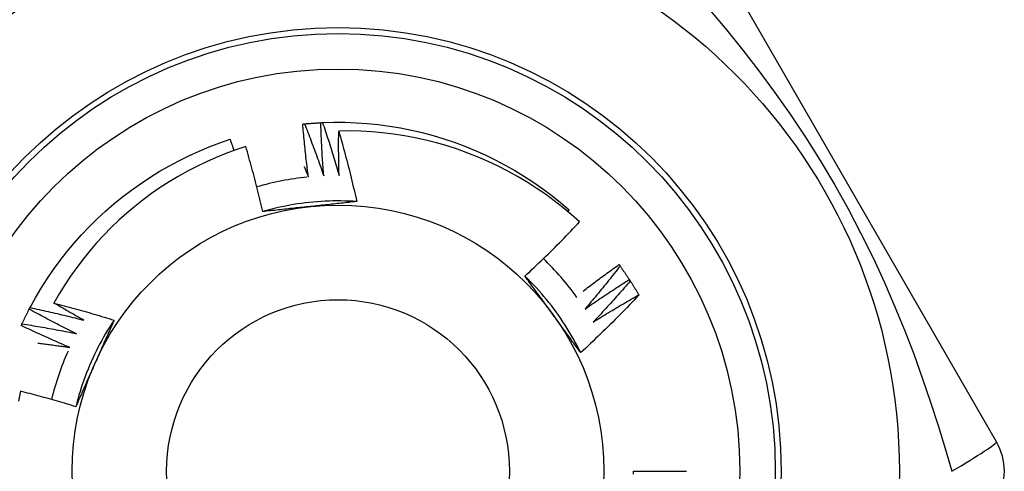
# Model space of a CAD drawing. Header units: inches. Extents: x 3.4 to 95.3, y 5.8 to 50.1.
# Tile 63 of 83: x 20.776 to 21.104, y 36.636 to 36.787. Entities that reach past the tile are written whole.
import ezdxf

# ---------------------------------------------------------------- set-up
doc = ezdxf.new("R2010")
doc.units = ezdxf.units.IN
doc.header["$MEASUREMENT"] = 0
doc.layers.add('Visible Edges(ANSI)', color=7, linetype='Continuous', lineweight=25)
doc.layers.add('Visible Tangent Edges(ANSI)', color=7, linetype='Continuous', lineweight=25)

msp = doc.modelspace()

# ---------------------------------------------------------------- linework, layer by layer
at = {"layer": 'Visible Edges(ANSI)'}
for p, q in [((21.10167, 36.64614), (21.00052, 36.82134)), ((20.95886, 36.72275), (20.9593, 36.72327)), ((20.97592, 36.70506), (20.97628, 36.70458)), ((20.97936, 36.70011), (20.97969, 36.69961)), ((20.98255, 36.69499), (20.98259, 36.69491)), ((20.77946, 36.69022), (20.77974, 36.69075)), ((20.98075, 36.6363), (20.99847, 36.6363))]:
    msp.add_line(p, q, dxfattribs=at)
at = {"layer": 'Visible Edges(ANSI)', "flags": 128}
for points in [[(20.87057, 36.75184), (20.8706, 36.75185), (20.87062, 36.75185), (20.87065, 36.75185), (20.87067, 36.75185), (20.8707, 36.75186), (20.87072, 36.75186), (20.87075, 36.75186), (20.87077, 36.75186), (20.8708, 36.75187), (20.87082, 36.75187), (20.87085, 36.75187), (20.87087, 36.75187), (20.8709, 36.75188), (20.87092, 36.75188), (20.87095, 36.75188), (20.87097, 36.75188), (20.871, 36.75189), (20.87102, 36.75189), (20.87105, 36.75189), (20.87107, 36.75189), (20.8711, 36.7519), (20.87112, 36.7519), (20.87115, 36.7519), (20.87117, 36.7519)], [(20.87247, 36.73423), (20.87238, 36.73496), (20.87228, 36.73569), (20.87219, 36.73643), (20.8721, 36.73716), (20.87201, 36.73789), (20.87192, 36.73862), (20.87183, 36.73936), (20.87175, 36.74009), (20.87166, 36.74082), (20.87158, 36.74156), (20.8715, 36.74229), (20.87142, 36.74302), (20.87134, 36.74376), (20.87126, 36.74449), (20.87119, 36.74523), (20.87111, 36.74596), (20.87104, 36.74669), (20.87097, 36.74743), (20.8709, 36.74816), (20.87083, 36.7489), (20.87076, 36.74964), (20.8707, 36.75037), (20.87063, 36.75111), (20.87057, 36.75184)], [(20.87117, 36.7519), (20.8714, 36.75192), (20.87162, 36.75195), (20.87185, 36.75197), (20.87207, 36.75199), (20.8723, 36.75201), (20.87252, 36.75202), (20.87275, 36.75204), (20.87297, 36.75206), (20.8732, 36.75208), (20.87342, 36.7521), (20.87365, 36.75211), (20.87387, 36.75213), (20.8741, 36.75215), (20.87433, 36.75216), (20.87455, 36.75218), (20.87478, 36.75219), (20.875, 36.75221), (20.87523, 36.75222), (20.87545, 36.75224), (20.87568, 36.75225), (20.87591, 36.75226), (20.87613, 36.75227), (20.87636, 36.75229), (20.87658, 36.7523)], [(20.87117, 36.7519), (20.87145, 36.75119), (20.87173, 36.75047), (20.87201, 36.74976), (20.87229, 36.74904), (20.87257, 36.74833), (20.87284, 36.74761), (20.87312, 36.74689), (20.87339, 36.74617), (20.87366, 36.74546), (20.87393, 36.74474), (20.8742, 36.74402), (20.87447, 36.7433), (20.87473, 36.74258), (20.875, 36.74185), (20.87526, 36.74113), (20.87552, 36.74041), (20.87578, 36.73969), (20.87604, 36.73896), (20.8763, 36.73824), (20.87656, 36.73751), (20.87681, 36.73679), (20.87707, 36.73606), (20.87732, 36.73534), (20.87757, 36.73461)], [(20.87658, 36.7523), (20.87661, 36.7523), (20.87663, 36.7523), (20.87666, 36.7523), (20.87668, 36.7523), (20.87671, 36.7523), (20.87673, 36.7523), (20.87676, 36.75231), (20.87678, 36.75231), (20.87681, 36.75231), (20.87683, 36.75231), (20.87686, 36.75231), (20.87688, 36.75231), (20.87691, 36.75231), (20.87694, 36.75231), (20.87696, 36.75232), (20.87699, 36.75232), (20.87701, 36.75232), (20.87704, 36.75232), (20.87706, 36.75232), (20.87709, 36.75232), (20.87711, 36.75232), (20.87714, 36.75232), (20.87716, 36.75232), (20.87719, 36.75233)], [(20.87757, 36.73461), (20.87751, 36.73535), (20.87745, 36.73608), (20.8774, 36.73682), (20.87735, 36.73755), (20.87729, 36.73829), (20.87724, 36.73902), (20.87719, 36.73976), (20.87715, 36.7405), (20.8771, 36.74123), (20.87706, 36.74197), (20.87701, 36.74271), (20.87697, 36.74344), (20.87693, 36.74418), (20.87689, 36.74492), (20.87685, 36.74566), (20.87682, 36.74639), (20.87678, 36.74713), (20.87675, 36.74787), (20.87672, 36.74861), (20.87669, 36.74934), (20.87666, 36.75008), (20.87663, 36.75082), (20.87661, 36.75156), (20.87658, 36.7523)], [(20.87719, 36.75233), (20.8809, 36.75243), (20.88462, 36.75242), (20.88834, 36.75228), (20.89205, 36.75203), (20.89576, 36.75166), (20.89944, 36.75117), (20.90311, 36.75056), (20.90676, 36.74984), (20.91039, 36.749), (20.91398, 36.74804), (20.91754, 36.74697), (20.92107, 36.74579), (20.92456, 36.74449), (20.928, 36.74308), (20.9314, 36.74156), (20.93474, 36.73994), (20.93804, 36.73821), (20.94127, 36.73637), (20.94445, 36.73443), (20.94756, 36.73239), (20.9506, 36.73025), (20.95357, 36.72802), (20.95648, 36.72569), (20.9593, 36.72327)], [(20.87719, 36.75233), (20.87743, 36.7516), (20.87767, 36.75087), (20.87792, 36.75014), (20.87816, 36.74941), (20.8784, 36.74868), (20.87863, 36.74795), (20.87887, 36.74722), (20.87911, 36.74649), (20.87934, 36.74576), (20.87957, 36.74503), (20.8798, 36.74429), (20.88003, 36.74356), (20.88026, 36.74283), (20.88049, 36.74209), (20.88071, 36.74136), (20.88094, 36.74062), (20.88116, 36.73989), (20.88138, 36.73915), (20.8816, 36.73841), (20.88182, 36.73768), (20.88203, 36.73694), (20.88225, 36.7362), (20.88246, 36.73546), (20.88268, 36.73472)], [(20.77974, 36.69075), (20.78154, 36.69401), (20.78344, 36.69721), (20.78544, 36.70034), (20.78754, 36.70341), (20.78974, 36.70641), (20.79203, 36.70934), (20.79442, 36.7122), (20.79689, 36.71497), (20.79946, 36.71767), (20.8021, 36.72028), (20.80483, 36.72281), (20.80764, 36.72525), (20.81053, 36.72759), (20.81349, 36.72984), (20.81652, 36.732), (20.81962, 36.73406), (20.82279, 36.73602), (20.82601, 36.73787), (20.82929, 36.73962), (20.83263, 36.74127), (20.83602, 36.74281), (20.83945, 36.74424), (20.84293, 36.74555), (20.84645, 36.74676)], [(20.84771, 36.74303), (20.84766, 36.74319), (20.84761, 36.74334), (20.84755, 36.7435), (20.8475, 36.74366), (20.84745, 36.74381), (20.8474, 36.74397), (20.84735, 36.74412), (20.84729, 36.74428), (20.84724, 36.74443), (20.84719, 36.74459), (20.84714, 36.74474), (20.84708, 36.7449), (20.84703, 36.74505), (20.84698, 36.74521), (20.84693, 36.74536), (20.84687, 36.74552), (20.84682, 36.74567), (20.84677, 36.74583), (20.84671, 36.74598), (20.84666, 36.74614), (20.84661, 36.74629), (20.84656, 36.74645), (20.8465, 36.7466), (20.84645, 36.74676)], [(20.88268, 36.73472), (20.88266, 36.73534), (20.88265, 36.73595), (20.88263, 36.73657), (20.88262, 36.73718), (20.88261, 36.7378), (20.88259, 36.73841), (20.88258, 36.73903), (20.88257, 36.73965), (20.88257, 36.74026), (20.88256, 36.74088), (20.88255, 36.74149), (20.88255, 36.74211), (20.88254, 36.74272), (20.88254, 36.74334), (20.88254, 36.74395), (20.88254, 36.74457), (20.88254, 36.74518), (20.88254, 36.7458), (20.88254, 36.74642), (20.88254, 36.74703), (20.88255, 36.74765), (20.88255, 36.74826), (20.88256, 36.74888), (20.88256, 36.74949)], [(20.96279, 36.7193), (20.96005, 36.72174), (20.95724, 36.72408), (20.95435, 36.72634), (20.9514, 36.7285), (20.94838, 36.73056), (20.9453, 36.73253), (20.94216, 36.7344), (20.93896, 36.73616), (20.9357, 36.73783), (20.93239, 36.73939), (20.92902, 36.74085), (20.92561, 36.7422), (20.92216, 36.74344), (20.91867, 36.74457), (20.91515, 36.74558), (20.91161, 36.74648), (20.90804, 36.74726), (20.90444, 36.74793), (20.90083, 36.74848), (20.8972, 36.74892), (20.89356, 36.74924), (20.8899, 36.74944), (20.88623, 36.74953), (20.88256, 36.74949)], [(20.88256, 36.74949), (20.88284, 36.74853), (20.88312, 36.74756), (20.88339, 36.74659), (20.88366, 36.74562), (20.88393, 36.74464), (20.8842, 36.74367), (20.88446, 36.7427), (20.88472, 36.74172), (20.88498, 36.74075), (20.88524, 36.73977), (20.88549, 36.7388), (20.88574, 36.73782), (20.88599, 36.73685), (20.88624, 36.73587), (20.88648, 36.73489), (20.88672, 36.73391), (20.88696, 36.73293), (20.8872, 36.73195), (20.88743, 36.73097), (20.88766, 36.72999), (20.88789, 36.729), (20.88812, 36.72802), (20.88834, 36.72704), (20.88856, 36.72605)], [(20.85161, 36.74434), (20.84827, 36.74323), (20.84497, 36.74202), (20.84169, 36.7407), (20.83847, 36.73928), (20.83529, 36.73775), (20.83216, 36.73614), (20.82909, 36.73442), (20.82608, 36.73261), (20.82312, 36.73071), (20.82023, 36.72871), (20.8174, 36.72663), (20.81464, 36.72445), (20.81195, 36.72219), (20.80933, 36.71984), (20.80678, 36.7174), (20.8043, 36.71489), (20.80192, 36.7123), (20.79961, 36.70963), (20.7974, 36.7069), (20.79527, 36.7041), (20.79324, 36.70124), (20.7913, 36.69831), (20.78945, 36.69532), (20.7877, 36.69228)], [(20.85724, 36.7227), (20.85704, 36.72361), (20.85682, 36.72452), (20.85661, 36.72543), (20.8564, 36.72633), (20.85618, 36.72724), (20.85596, 36.72815), (20.85574, 36.72905), (20.85551, 36.72995), (20.85528, 36.73086), (20.85506, 36.73176), (20.85482, 36.73266), (20.85459, 36.73357), (20.85435, 36.73447), (20.85412, 36.73537), (20.85388, 36.73627), (20.85363, 36.73717), (20.85339, 36.73807), (20.85314, 36.73896), (20.85289, 36.73986), (20.85264, 36.74076), (20.85239, 36.74166), (20.85213, 36.74255), (20.85187, 36.74345), (20.85161, 36.74434)], [(20.87104, 36.73774), (20.8711, 36.7376), (20.87116, 36.73745), (20.87122, 36.73731), (20.87128, 36.73716), (20.87134, 36.73701), (20.8714, 36.73687), (20.87146, 36.73672), (20.87152, 36.73657), (20.87158, 36.73643), (20.87164, 36.73628), (20.8717, 36.73614), (20.87176, 36.73599), (20.87182, 36.73584), (20.87188, 36.7357), (20.87194, 36.73555), (20.872, 36.7354), (20.87206, 36.73526), (20.87212, 36.73511), (20.87218, 36.73496), (20.87223, 36.73482), (20.87229, 36.73467), (20.87235, 36.73452), (20.87241, 36.73438), (20.87247, 36.73423)], [(20.88856, 36.72605), (20.88724, 36.72613), (20.88593, 36.72619), (20.88461, 36.72623), (20.88329, 36.72625), (20.88197, 36.72626), (20.88065, 36.72624), (20.87933, 36.72621), (20.87801, 36.72615), (20.8767, 36.72608), (20.87538, 36.72599), (20.87407, 36.72588), (20.87275, 36.72575), (20.87144, 36.7256), (20.87013, 36.72543), (20.86883, 36.72524), (20.86753, 36.72503), (20.86623, 36.72481), (20.86493, 36.72456), (20.86364, 36.7243), (20.86235, 36.72402), (20.86107, 36.72372), (20.85979, 36.7234), (20.85851, 36.72306), (20.85724, 36.7227)], [(20.87307, 36.7244), (20.8724, 36.72433), (20.87174, 36.72426), (20.87107, 36.72419), (20.87041, 36.72412), (20.86975, 36.72405), (20.86909, 36.72398), (20.86842, 36.72391), (20.86776, 36.72384), (20.8671, 36.72377), (20.86644, 36.7237), (20.86578, 36.72363), (20.86512, 36.72356), (20.86447, 36.72349), (20.86381, 36.72342), (20.86315, 36.72335), (20.86249, 36.72327), (20.86184, 36.7232), (20.86118, 36.72313), (20.86052, 36.72306), (20.85987, 36.72299), (20.85921, 36.72292), (20.85855, 36.72285), (20.8579, 36.72278), (20.85724, 36.7227)], [(20.88856, 36.72605), (20.88792, 36.72598), (20.88728, 36.72591), (20.88664, 36.72584), (20.88599, 36.72577), (20.88535, 36.7257), (20.88471, 36.72563), (20.88407, 36.72556), (20.88342, 36.72549), (20.88278, 36.72542), (20.88213, 36.72535), (20.88149, 36.72529), (20.88085, 36.72522), (20.8802, 36.72515), (20.87955, 36.72508), (20.87891, 36.72501), (20.87826, 36.72494), (20.87761, 36.72487), (20.87697, 36.72481), (20.87632, 36.72474), (20.87567, 36.72467), (20.87502, 36.7246), (20.87437, 36.72453), (20.87372, 36.72446), (20.87307, 36.7244)], [(20.94461, 36.70122), (20.9454, 36.70195), (20.94618, 36.70268), (20.94695, 36.70341), (20.94773, 36.70415), (20.9485, 36.70488), (20.94928, 36.70562), (20.95005, 36.70636), (20.95081, 36.70711), (20.95158, 36.70785), (20.95234, 36.7086), (20.9531, 36.70935), (20.95386, 36.7101), (20.95462, 36.71086), (20.95537, 36.71162), (20.95612, 36.71237), (20.95687, 36.71314), (20.95762, 36.7139), (20.95837, 36.71466), (20.95911, 36.71543), (20.95985, 36.7162), (20.96059, 36.71697), (20.96133, 36.71775), (20.96206, 36.71852), (20.96279, 36.7193)], [(20.96402, 36.69628), (20.96451, 36.69665), (20.965, 36.69703), (20.96549, 36.6974), (20.96598, 36.69777), (20.96647, 36.69815), (20.96696, 36.69852), (20.96745, 36.69889), (20.96795, 36.69926), (20.96844, 36.69963), (20.96894, 36.69999), (20.96943, 36.70036), (20.96993, 36.70073), (20.97042, 36.70109), (20.97092, 36.70146), (20.97142, 36.70182), (20.97191, 36.70219), (20.97241, 36.70255), (20.97291, 36.70291), (20.97341, 36.70327), (20.97391, 36.70363), (20.97441, 36.70399), (20.97492, 36.70435), (20.97542, 36.70471), (20.97592, 36.70506)], [(20.97628, 36.70458), (20.97581, 36.70397), (20.97533, 36.70337), (20.97486, 36.70276), (20.97438, 36.70216), (20.97391, 36.70156), (20.97343, 36.70096), (20.97295, 36.70035), (20.97247, 36.69976), (20.97199, 36.69916), (20.9715, 36.69856), (20.97102, 36.69796), (20.97054, 36.69737), (20.97005, 36.69677), (20.96956, 36.69618), (20.96907, 36.69558), (20.96858, 36.69499), (20.96809, 36.6944), (20.9676, 36.69381), (20.96711, 36.69322), (20.96661, 36.69263), (20.96612, 36.69205), (20.96562, 36.69146), (20.96512, 36.69087), (20.96462, 36.69029)], [(20.97628, 36.70458), (20.97641, 36.70439), (20.97654, 36.70421), (20.97667, 36.70403), (20.97681, 36.70384), (20.97694, 36.70366), (20.97707, 36.70347), (20.9772, 36.70329), (20.97733, 36.7031), (20.97746, 36.70292), (20.97759, 36.70273), (20.97772, 36.70255), (20.97785, 36.70236), (20.97798, 36.70218), (20.9781, 36.70199), (20.97823, 36.7018), (20.97836, 36.70162), (20.97849, 36.70143), (20.97861, 36.70124), (20.97874, 36.70105), (20.97886, 36.70087), (20.97899, 36.70068), (20.97911, 36.70049), (20.97924, 36.7003), (20.97936, 36.70011)], [(20.96317, 36.67577), (20.96258, 36.67695), (20.96197, 36.67812), (20.96135, 36.67929), (20.96071, 36.68044), (20.96005, 36.68158), (20.95938, 36.68272), (20.95869, 36.68384), (20.95799, 36.68496), (20.95726, 36.68606), (20.95653, 36.68716), (20.95577, 36.68824), (20.955, 36.68931), (20.95422, 36.69037), (20.95342, 36.69142), (20.9526, 36.69246), (20.95177, 36.69348), (20.95093, 36.6945), (20.95007, 36.6955), (20.9492, 36.69648), (20.94831, 36.69746), (20.9474, 36.69842), (20.94649, 36.69937), (20.94556, 36.7003), (20.94461, 36.70122)], [(20.95399, 36.68837), (20.9536, 36.68891), (20.9532, 36.68945), (20.95281, 36.68999), (20.95242, 36.69053), (20.95203, 36.69106), (20.95164, 36.6916), (20.95125, 36.69214), (20.95086, 36.69268), (20.95046, 36.69322), (20.95007, 36.69375), (20.94968, 36.69429), (20.94929, 36.69482), (20.9489, 36.69536), (20.94851, 36.69589), (20.94812, 36.69643), (20.94773, 36.69696), (20.94734, 36.6975), (20.94695, 36.69803), (20.94656, 36.69856), (20.94617, 36.69909), (20.94578, 36.69963), (20.94539, 36.70016), (20.945, 36.70069), (20.94461, 36.70122)], [(20.96462, 36.69029), (20.96523, 36.69071), (20.96583, 36.69113), (20.96644, 36.69155), (20.96705, 36.69197), (20.96765, 36.69239), (20.96826, 36.69281), (20.96887, 36.69322), (20.96948, 36.69364), (20.97009, 36.69405), (20.97071, 36.69446), (20.97132, 36.69488), (20.97193, 36.69529), (20.97255, 36.69569), (20.97316, 36.6961), (20.97378, 36.69651), (20.9744, 36.69691), (20.97501, 36.69732), (20.97563, 36.69772), (20.97625, 36.69812), (20.97687, 36.69852), (20.9775, 36.69892), (20.97812, 36.69932), (20.97874, 36.69972), (20.97936, 36.70011)], [(20.97969, 36.69961), (20.97919, 36.69903), (20.97869, 36.69845), (20.97818, 36.69787), (20.97768, 36.69729), (20.97717, 36.69672), (20.97666, 36.69614), (20.97615, 36.69556), (20.97564, 36.69499), (20.97513, 36.69442), (20.97462, 36.69385), (20.9741, 36.69328), (20.97359, 36.69271), (20.97307, 36.69214), (20.97255, 36.69157), (20.97203, 36.691), (20.97151, 36.69044), (20.97099, 36.68987), (20.97047, 36.68931), (20.96995, 36.68874), (20.96942, 36.68818), (20.9689, 36.68762), (20.96837, 36.68706), (20.96784, 36.6865), (20.96731, 36.68594)], [(20.97969, 36.69961), (20.97982, 36.69942), (20.97994, 36.69923), (20.98006, 36.69904), (20.98018, 36.69885), (20.98031, 36.69866), (20.98043, 36.69847), (20.98055, 36.69827), (20.98067, 36.69808), (20.98079, 36.69789), (20.98091, 36.6977), (20.98103, 36.69751), (20.98115, 36.69731), (20.98127, 36.69712), (20.98138, 36.69693), (20.9815, 36.69674), (20.98162, 36.69654), (20.98174, 36.69635), (20.98185, 36.69616), (20.98197, 36.69596), (20.98209, 36.69577), (20.9822, 36.69557), (20.98232, 36.69538), (20.98243, 36.69518), (20.98255, 36.69499)], [(20.98259, 36.69491), (20.98181, 36.69408), (20.98103, 36.69326), (20.98024, 36.69244), (20.97945, 36.69163), (20.97866, 36.69081), (20.97786, 36.69), (20.97707, 36.68919), (20.97627, 36.68838), (20.97547, 36.68758), (20.97466, 36.68677), (20.97386, 36.68597), (20.97305, 36.68517), (20.97224, 36.68438), (20.97143, 36.68358), (20.97061, 36.68279), (20.9698, 36.682), (20.96898, 36.68122), (20.96815, 36.68043), (20.96733, 36.67965), (20.9665, 36.67887), (20.96567, 36.67809), (20.96484, 36.67732), (20.96401, 36.67654), (20.96317, 36.67577)], [(20.96731, 36.68594), (20.96794, 36.68633), (20.96857, 36.68672), (20.96919, 36.68711), (20.96982, 36.6875), (20.97045, 36.68789), (20.97108, 36.68827), (20.97171, 36.68866), (20.97234, 36.68904), (20.97297, 36.68942), (20.97361, 36.6898), (20.97424, 36.69018), (20.97487, 36.69056), (20.97551, 36.69093), (20.97615, 36.69131), (20.97678, 36.69168), (20.97742, 36.69205), (20.97806, 36.69242), (20.9787, 36.69279), (20.97934, 36.69316), (20.97998, 36.69353), (20.98062, 36.6939), (20.98126, 36.69426), (20.9819, 36.69463), (20.98255, 36.69499)], [(20.77974, 36.69075), (20.78049, 36.69059), (20.78124, 36.69043), (20.78199, 36.69027), (20.78274, 36.69011), (20.78349, 36.68994), (20.78424, 36.68978), (20.78499, 36.68961), (20.78574, 36.68944), (20.78649, 36.68927), (20.78724, 36.6891), (20.78799, 36.68893), (20.78874, 36.68876), (20.78949, 36.68858), (20.79023, 36.6884), (20.79098, 36.68822), (20.79173, 36.68804), (20.79247, 36.68786), (20.79322, 36.68768), (20.79397, 36.68749), (20.79471, 36.68731), (20.79546, 36.68712), (20.7962, 36.68693), (20.79695, 36.68674), (20.79769, 36.68655)], [(20.7877, 36.69228), (20.78854, 36.69206), (20.78938, 36.69184), (20.79022, 36.69162), (20.79105, 36.6914), (20.79189, 36.69118), (20.79273, 36.69095), (20.79357, 36.69072), (20.7944, 36.69049), (20.79524, 36.69026), (20.79607, 36.69003), (20.79691, 36.6898), (20.79774, 36.68956), (20.79858, 36.68932), (20.79941, 36.68908), (20.80024, 36.68884), (20.80107, 36.68859), (20.80191, 36.68835), (20.80274, 36.6881), (20.80357, 36.68785), (20.8044, 36.6876), (20.80523, 36.68735), (20.80606, 36.68709), (20.80689, 36.68683), (20.80771, 36.68658)], [(20.79769, 36.68655), (20.79727, 36.68678), (20.79685, 36.68702), (20.79643, 36.68725), (20.79602, 36.68748), (20.7956, 36.68772), (20.79518, 36.68795), (20.79476, 36.68819), (20.79434, 36.68842), (20.79393, 36.68866), (20.79351, 36.6889), (20.79309, 36.68914), (20.79268, 36.68937), (20.79226, 36.68961), (20.79184, 36.68985), (20.79143, 36.69009), (20.79101, 36.69033), (20.7906, 36.69057), (20.79018, 36.69082), (20.78977, 36.69106), (20.78935, 36.6913), (20.78894, 36.69154), (20.78853, 36.69179), (20.78811, 36.69203), (20.7877, 36.69228)], [(20.77705, 36.68535), (20.77715, 36.68556), (20.77724, 36.68576), (20.77734, 36.68597), (20.77744, 36.68617), (20.77753, 36.68638), (20.77763, 36.68658), (20.77773, 36.68678), (20.77783, 36.68699), (20.77793, 36.68719), (20.77803, 36.68739), (20.77813, 36.6876), (20.77823, 36.6878), (20.77833, 36.688), (20.77843, 36.6882), (20.77853, 36.68841), (20.77863, 36.68861), (20.77873, 36.68881), (20.77884, 36.68901), (20.77894, 36.68921), (20.77904, 36.68941), (20.77915, 36.68962), (20.77925, 36.68982), (20.77935, 36.69002), (20.77946, 36.69022)], [(20.7952, 36.68209), (20.79454, 36.68241), (20.79387, 36.68274), (20.79321, 36.68306), (20.79255, 36.68339), (20.79189, 36.68372), (20.79123, 36.68405), (20.79057, 36.68438), (20.78991, 36.68471), (20.78925, 36.68505), (20.7886, 36.68538), (20.78794, 36.68572), (20.78728, 36.68606), (20.78663, 36.6864), (20.78597, 36.68674), (20.78532, 36.68708), (20.78466, 36.68742), (20.78401, 36.68777), (20.78336, 36.68811), (20.78271, 36.68846), (20.78206, 36.68881), (20.78141, 36.68916), (20.78076, 36.68951), (20.78011, 36.68986), (20.77946, 36.69022)], [(20.96317, 36.67577), (20.96279, 36.67629), (20.96241, 36.67681), (20.96203, 36.67734), (20.96165, 36.67786), (20.96126, 36.67838), (20.96088, 36.6789), (20.9605, 36.67942), (20.96012, 36.67994), (20.95974, 36.68047), (20.95936, 36.68099), (20.95897, 36.68151), (20.95859, 36.68204), (20.95821, 36.68256), (20.95783, 36.68309), (20.95744, 36.68361), (20.95706, 36.68414), (20.95668, 36.68467), (20.9563, 36.68519), (20.95591, 36.68572), (20.95553, 36.68625), (20.95514, 36.68678), (20.95476, 36.68731), (20.95438, 36.68784), (20.95399, 36.68837)], [(20.7768, 36.68481), (20.77681, 36.68483), (20.77682, 36.68485), (20.77683, 36.68487), (20.77684, 36.6849), (20.77685, 36.68492), (20.77686, 36.68494), (20.77687, 36.68497), (20.77688, 36.68499), (20.77689, 36.68501), (20.7769, 36.68503), (20.77691, 36.68506), (20.77692, 36.68508), (20.77694, 36.6851), (20.77695, 36.68513), (20.77696, 36.68515), (20.77697, 36.68517), (20.77698, 36.68519), (20.77699, 36.68522), (20.777, 36.68524), (20.77701, 36.68526), (20.77702, 36.68528), (20.77703, 36.68531), (20.77704, 36.68533), (20.77705, 36.68535)], [(20.79294, 36.67751), (20.79226, 36.67779), (20.79158, 36.67808), (20.7909, 36.67838), (20.79023, 36.67867), (20.78955, 36.67896), (20.78887, 36.67926), (20.7882, 36.67955), (20.78752, 36.67985), (20.78685, 36.68015), (20.78617, 36.68045), (20.7855, 36.68076), (20.78483, 36.68106), (20.78416, 36.68136), (20.78348, 36.68167), (20.78281, 36.68198), (20.78214, 36.68229), (20.78147, 36.6826), (20.7808, 36.68291), (20.78013, 36.68322), (20.77947, 36.68354), (20.7788, 36.68385), (20.77813, 36.68417), (20.77746, 36.68449), (20.7768, 36.68481)], [(20.77705, 36.68535), (20.77781, 36.68523), (20.77857, 36.68511), (20.77933, 36.68499), (20.78008, 36.68487), (20.78084, 36.68474), (20.7816, 36.68462), (20.78236, 36.68449), (20.78311, 36.68436), (20.78387, 36.68423), (20.78463, 36.6841), (20.78538, 36.68396), (20.78614, 36.68383), (20.7869, 36.68369), (20.78765, 36.68355), (20.78841, 36.68341), (20.78916, 36.68327), (20.78992, 36.68313), (20.79067, 36.68298), (20.79143, 36.68284), (20.79218, 36.68269), (20.79294, 36.68254), (20.79369, 36.68239), (20.79445, 36.68224), (20.7952, 36.68209)], [(20.80772, 36.68657), (20.80699, 36.68547), (20.80628, 36.68436), (20.80558, 36.68324), (20.8049, 36.68211), (20.80424, 36.68097), (20.80359, 36.67982), (20.80297, 36.67866), (20.80235, 36.67749), (20.80176, 36.67631), (20.80118, 36.67513), (20.80062, 36.67393), (20.80008, 36.67273), (20.79955, 36.67152), (20.79904, 36.67031), (20.79855, 36.66908), (20.79808, 36.66785), (20.79762, 36.66661), (20.79719, 36.66537), (20.79677, 36.66412), (20.79637, 36.66286), (20.79599, 36.6616), (20.79562, 36.66033), (20.79528, 36.65906), (20.79496, 36.65778)], [(20.80771, 36.68658), (20.80745, 36.68599), (20.80719, 36.68539), (20.80693, 36.6848), (20.80667, 36.68421), (20.80641, 36.68362), (20.80615, 36.68303), (20.80589, 36.68244), (20.80563, 36.68185), (20.80537, 36.68125), (20.8051, 36.68066), (20.80484, 36.68007), (20.80458, 36.67948), (20.80432, 36.67888), (20.80405, 36.67829), (20.80379, 36.6777), (20.80352, 36.6771), (20.80326, 36.67651), (20.803, 36.67591), (20.80273, 36.67531), (20.80247, 36.67472), (20.8022, 36.67412), (20.80193, 36.67352), (20.80167, 36.67293), (20.8014, 36.67233)], [(20.78235, 36.67895), (20.78279, 36.6789), (20.78323, 36.67884), (20.78368, 36.67879), (20.78412, 36.67873), (20.78456, 36.67867), (20.785, 36.67862), (20.78544, 36.67856), (20.78588, 36.6785), (20.78632, 36.67844), (20.78677, 36.67838), (20.78721, 36.67832), (20.78765, 36.67826), (20.78809, 36.6782), (20.78853, 36.67814), (20.78897, 36.67808), (20.78941, 36.67802), (20.78985, 36.67796), (20.79029, 36.67789), (20.79074, 36.67783), (20.79118, 36.67777), (20.79162, 36.6777), (20.79206, 36.67764), (20.7925, 36.67757), (20.79294, 36.67751)], [(20.8014, 36.67233), (20.80113, 36.67172), (20.80086, 36.67111), (20.80059, 36.6705), (20.80031, 36.66989), (20.80004, 36.66928), (20.79977, 36.66867), (20.7995, 36.66806), (20.79923, 36.66746), (20.79896, 36.66685), (20.79869, 36.66624), (20.79843, 36.66564), (20.79816, 36.66503), (20.79789, 36.66443), (20.79762, 36.66382), (20.79735, 36.66322), (20.79708, 36.66261), (20.79682, 36.66201), (20.79655, 36.6614), (20.79628, 36.6608), (20.79602, 36.66019), (20.79575, 36.65959), (20.79549, 36.65899), (20.79522, 36.65838), (20.79496, 36.65778)], [(20.77658, 36.66293), (20.77591, 36.65963)], [(20.79496, 36.65778), (20.7942, 36.65801), (20.79343, 36.65825), (20.79267, 36.65848), (20.79191, 36.6587), (20.79115, 36.65893), (20.79039, 36.65916), (20.78962, 36.65938), (20.78886, 36.6596), (20.7881, 36.65982), (20.78733, 36.66004), (20.78657, 36.66026), (20.7858, 36.66047), (20.78504, 36.66069), (20.78427, 36.6609), (20.7835, 36.66111), (20.78274, 36.66132), (20.78197, 36.66153), (20.7812, 36.66173), (20.78043, 36.66194), (20.77966, 36.66214), (20.77889, 36.66234), (20.77813, 36.66254), (20.77736, 36.66274), (20.77658, 36.66293)], [(20.98078, 36.63529), (20.98075, 36.6363)]]:
    msp.add_lwpolyline(points, dxfattribs=at)
at = {"layer": 'Visible Edges(ANSI)'}
for radius in [0.18701, 0.13386, 0.08858]:
    msp.add_circle((20.88233, 36.6363), radius, dxfattribs=at)
for centre, radius, start, end in [((20.88233, 36.6363), 0.09843, 96.0181, 105.9569), ((20.88233, 36.6363), 0.09843, 36.0181, 45.9569), ((20.88233, 36.6363), 0.09843, 156.0181, 165.9569), ((21.08463, 36.6363), 0.01969, 330, 30)]:
    msp.add_arc(centre, radius, start, end, dxfattribs=at)
at = {"layer": 'Visible Tangent Edges(ANSI)', "flags": 128}
msp.add_lwpolyline([(21.00639, 36.78956), (21.01182, 36.78311), (21.01722, 36.77645), (21.02255, 36.76957), (21.0278, 36.76246), (21.03297, 36.75511), (21.03803, 36.74753), (21.04296, 36.73972), (21.04771, 36.73174), (21.05225, 36.72363), (21.05654, 36.71546), (21.06058, 36.70728), (21.06436, 36.69913), (21.06788, 36.69103), (21.07117, 36.68298), (21.07423, 36.675), (21.07709, 36.66709), (21.07977, 36.65925), (21.08227, 36.65149), (21.08462, 36.64383), (21.08682, 36.6363)], dxfattribs=at)
at = {"layer": 'Visible Tangent Edges(ANSI)'}
for radius in [0.14764, 0.14567, 0.05709]:
    msp.add_circle((20.88233, 36.6363), radius, dxfattribs=at)
msp.add_ellipse((21.08463, 36.6363), major_axis=(0.01705, 0.00984), ratio=0.056054, start_param=4.809173, end_param=6.283185, dxfattribs=at)

doc.saveas('drawing.dxf')
